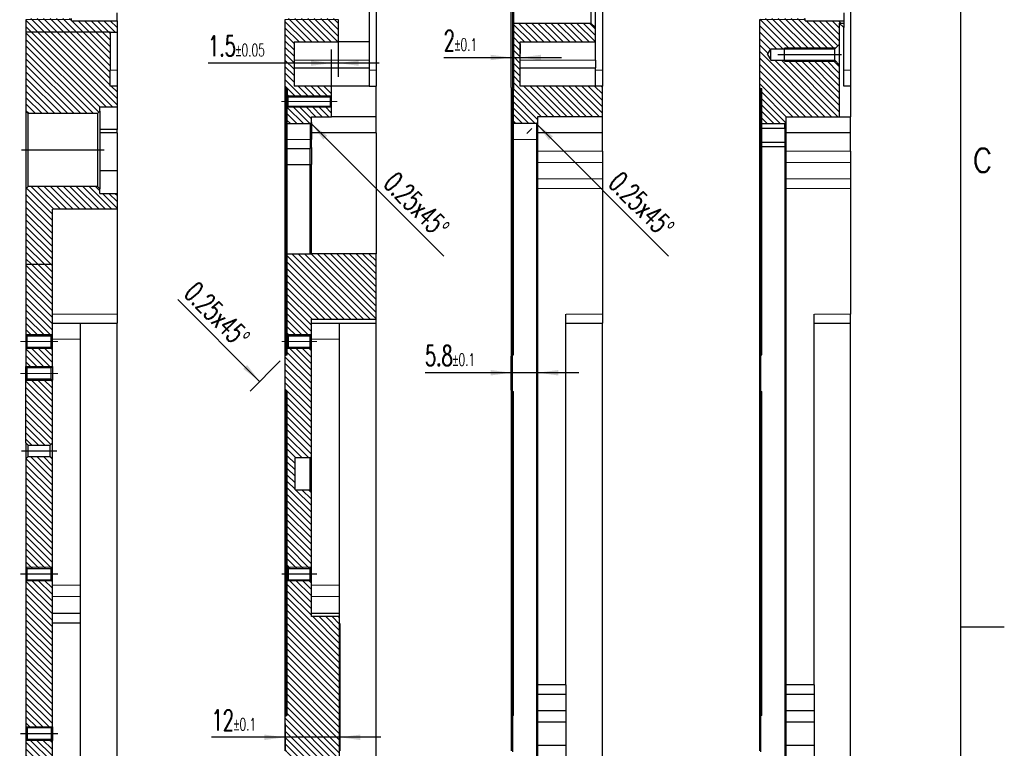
# Model space of a CAD drawing. Header units: millimetres. Extents: x 31 to 872, y 29 to 623.
# Tile 27 of 29: x 728 to 872, y 309 to 415. Entities that reach past the tile are written whole.
import ezdxf

# ---------------------------------------------------------------- set-up
doc = ezdxf.new("R2010")
doc.units = ezdxf.units.MM
doc.linetypes.add('DOT_CENTER', pattern=[14, 12, -1, 0, -1])
doc.layers.add('1', color=7, linetype='Continuous')
doc.styles.add('CONVERTER_11', font='txt.shx', dxfattribs={"width": 0.63})
doc.styles.add('CONVERTER_13', font='txt.shx', dxfattribs={"width": 0.9})
doc.dimstyles.new('ME10_DIM_32', dxfattribs={"dimtxt": 4.5, "dimasz": 4.5, "dimexe": 3, "dimexo": 1.5, "dimgap": 1.5, "dimtad": 1, "dimdsep": 46, "dimtxsty": 'CONVERTER_11', "dimsah": 1, "dimcen": 0.09, "dimclrd": 3, "dimclre": 3, "dimclrt": 3, "dimadec": 0, "dimazin": 0, "dimtol": 1, "dimtp": 0.05, "dimtm": 0.05, "dimtfac": 0.6, "dimtix": 1, "dimtmove": 0, "dimatfit": 3, "dimfxl": 1, "dimtolj": 1, "dimtzin": 0, "dimarcsym": 0})
doc.dimstyles.new('ME10_DIM_41', dxfattribs={"dimtxt": 4.5, "dimasz": 4.5, "dimexe": 3, "dimexo": 1.5, "dimgap": 1.5, "dimtad": 1, "dimdsep": 46, "dimtxsty": 'CONVERTER_11', "dimsah": 1, "dimcen": 0.09, "dimclrd": 3, "dimclre": 3, "dimclrt": 3, "dimadec": 0, "dimazin": 0, "dimtol": 1, "dimtp": 0.1, "dimtm": 0.1, "dimtfac": 0.6, "dimtdec": 1, "dimtix": 1, "dimtmove": 0, "dimatfit": 3, "dimfxl": 1, "dimtolj": 1, "dimtzin": 0, "dimarcsym": 0})
doc.dimstyles.new('ME10_DIM_43', dxfattribs={"dimtxt": 4.5, "dimasz": 4.5, "dimexe": 3, "dimexo": 1.5, "dimgap": 1.5, "dimtad": 1, "dimdsep": 46, "dimtxsty": 'CONVERTER_11', "dimsah": 1, "dimcen": 0.09, "dimclrd": 3, "dimclre": 3, "dimclrt": 3, "dimadec": 0, "dimazin": 0, "dimtol": 1, "dimtp": 0.1, "dimtm": 0.1, "dimtfac": 0.6, "dimtdec": 1, "dimtix": 1, "dimtmove": 0, "dimatfit": 3, "dimfxl": 1, "dimtolj": 1, "dimtzin": 0, "dimarcsym": 0})
doc.dimstyles.new('ME10_DIM_44', dxfattribs={"dimtxt": 4.5, "dimasz": 4.5, "dimexe": 3, "dimexo": 1.5, "dimgap": 1.5, "dimtad": 1, "dimdsep": 46, "dimtxsty": 'CONVERTER_11', "dimsah": 1, "dimcen": 0.09, "dimclrd": 3, "dimclre": 3, "dimclrt": 3, "dimadec": 0, "dimazin": 0, "dimtol": 1, "dimtp": 0.1, "dimtm": 0.1, "dimtfac": 0.6, "dimtdec": 1, "dimtix": 1, "dimtmove": 0, "dimatfit": 3, "dimfxl": 1, "dimtolj": 1, "dimtzin": 0, "dimarcsym": 0})
pattern_1 = [(-45, (0, 0), (0.7071068, 0.7071068), [])]
pattern_2 = [(-45, (0, 0), (0.7071068, 0.7071068), [])]

# ---------------------------------------------------------------- blocks, each defined once
blk = doc.blocks.new('E8027-24150__3', base_point=(1253.78, 207.65))
at = {"linetype": 'Continuous'}
h = blk.add_hatch(dxfattribs=at)
h.set_pattern_fill('_USER', color=3, angle=-45, pattern_type=0)
h.set_pattern_definition(pattern_1)
h.paths.add_polyline_path([(1270.4, 616.23), (1259.4, 616.23), (1256.4, 616.23), (1255.65, 614.98), (1256.4, 613.73), (1259.4, 613.73), (1270.4, 613.73), (1271.4, 612.73), (1271.4, 601.35), (1259.7, 601.35), (1259.7, 600.1), (1259.45, 599.85), (1254.4, 599.85), (1254.4, 607.55), (1254.15, 607.55), (1253.9, 607.8), (1253.9, 622.66), (1254.15, 622.91), (1263.9, 622.91), (1263.9, 622.41), (1272.4, 622.41), (1272.4, 621.91), (1271.4, 621.91), (1271.4, 617.23)])
at = {"color": 7, "linetype": 'Continuous'}
for p, q in [((1273.9, 700.71), (1273.9, 611.55)), ((1253.9, 622.66), (1253.9, 607.8)), ((1263.9, 622.41), (1263.9, 622.91)), ((1263.9, 622.41), (1272.4, 622.41)), ((1272.4, 624.16), (1272.4, 622.41)), ((1272.4, 622.41), (1272.4, 621.91)), ((1271.4, 621.91), (1272.4, 620.91)), ((1271.4, 621.91), (1271.4, 617.23)), ((1271.4, 621.91), (1272.4, 621.91)), ((1272.4, 621.91), (1272.4, 620.91)), ((1272.4, 611.55), (1272.4, 620.91)), ((1255.65, 614.98), (1256.4, 616.23)), ((1256.4, 613.73), (1256.4, 616.23)), ((1256.4, 616.23), (1259.4, 616.23)), ((1259.4, 613.73), (1259.4, 616.23)), ((1259.4, 616.23), (1270.4, 616.23)), ((1270.4, 616.23), (1271.4, 617.23)), ((1270.4, 613.73), (1270.4, 616.23)), ((1271.4, 617.23), (1271.4, 612.73)), ((1255.65, 614.98), (1256.4, 613.73)), ((1256.4, 613.73), (1259.4, 613.73)), ((1259.4, 613.73), (1270.4, 613.73)), ((1270.4, 613.73), (1271.4, 612.73)), ((1271.4, 612.73), (1271.4, 601.35)), ((1272.4, 608.05), (1272.4, 611.55)), ((1273.9, 611.55), (1273.9, 608.05)), ((1253.9, 607.8), (1253.9, 582.55)), ((1253.9, 607.8), (1254.15, 607.55)), ((1254.15, 607.55), (1254.4, 607.55)), ((1254.15, 582.55), (1254.15, 607.55)), ((1254.4, 599.85), (1254.4, 607.55)), ((1273.9, 608.05), (1272.4, 608.05)), ((1273.9, 608.05), (1273.9, 601.35)), ((1259.7, 601.35), (1259.7, 600.1)), ((1259.7, 601.35), (1271.4, 601.35)), ((1271.4, 601.35), (1273.9, 601.35)), ((1273.9, 597.85), (1273.9, 601.35)), ((1254.4, 599.85), (1259.45, 599.85)), ((1254.4, 598.82), (1254.4, 599.85)), ((1254.4, 595.73), (1254.4, 598.82)), ((1259.7, 600.1), (1259.45, 599.85)), ((1259.45, 598.82), (1259.45, 599.85)), ((1259.45, 598.82), (1259.45, 595.73)), ((1259.7, 600.1), (1259.7, 599)), ((1259.7, 599), (1259.7, 597.85)), ((1259.7, 597.85), (1259.7, 595.91)), ((1273.9, 593.8), (1273.9, 597.85)), ((1254.4, 594.85), (1254.4, 595.73)), ((1254.4, 594.85), (1259.45, 594.85)), ((1254.4, 549.1), (1254.4, 594.85)), ((1259.45, 595.73), (1259.45, 594.85)), ((1259.7, 595.1), (1259.45, 594.85)), ((1259.45, 594.85), (1259.45, 337.25)), ((1259.7, 595.91), (1259.7, 595.1)), ((1259.7, 595.1), (1259.7, 593.8)), ((1259.7, 593.8), (1259.7, 591.32)), ((1273.9, 593.8), (1273.9, 591.32)), ((1259.7, 591.32), (1259.7, 587.73)), ((1273.9, 591.32), (1273.9, 587.73)), ((1259.7, 587.73), (1259.7, 585.61)), ((1259.7, 585.61), (1259.7, 476.79)), ((1273.9, 587.73), (1273.9, 585.61)), ((1273.9, 585.61), (1273.9, 558.05)), ((1253.9, 582.55), (1253.9, 579.8)), ((1254.15, 579.55), (1254.15, 582.55)), ((1253.9, 579.8), (1253.9, 576.05)), ((1253.9, 579.8), (1254.15, 579.55)), ((1254.15, 576.05), (1254.15, 579.55)), ((1254.4, 579.55), (1254.15, 579.55)), ((1253.9, 576.05), (1253.9, 548.85)), ((1254.15, 576.05), (1254.15, 549.1)), ((1265.9, 556.05), (1265.9, 558.05)), ((1273.9, 556.05), (1273.9, 558.05)), ((1265.9, 476.79), (1265.9, 556.05)), ((1265.9, 556.05), (1273.9, 556.05)), ((1273.9, 376.05), (1273.9, 556.05)), ((1254.15, 549.1), (1253.9, 548.85)), ((1254.15, 549.1), (1254.4, 549.1)), ((1254.15, 549.1), (1254.15, 541.1)), ((1253.9, 548.85), (1253.9, 541.35)), ((1253.9, 541.35), (1254.15, 541.1)), ((1253.9, 541.35), (1253.9, 469.8)), ((1254.15, 541.1), (1254.4, 541.1)), ((1254.15, 541.1), (1254.15, 470.05)), ((1254.4, 470.05), (1254.4, 541.1)), ((1259.7, 476.79), (1259.7, 474.67)), ((1265.9, 476.79), (1265.9, 474.67)), ((1259.7, 474.67), (1259.7, 471.08)), ((1265.9, 474.67), (1265.9, 471.08)), ((1259.7, 471.08), (1259.7, 468.6)), ((1265.9, 471.08), (1265.9, 468.6)), ((1253.9, 469.8), (1254.15, 470.05)), ((1253.9, 469.8), (1253.9, 462.3)), ((1254.15, 470.05), (1254.15, 462.05)), ((1254.4, 470.05), (1254.15, 470.05)), ((1259.7, 468.6), (1259.7, 463.5)), ((1265.9, 468.6), (1265.9, 463.5)), ((1259.7, 463.5), (1259.7, 461.02)), ((1265.9, 463.5), (1265.9, 461.02))]:
    blk.add_line(p, q, dxfattribs=at)
at = {"color": 3, "linetype": 'Continuous', "const_width": 0.25}
for points in [[(1273.9, 611.55), (1272.4, 611.55)], [(1259.45, 598.82), (1254.4, 598.82)], [(1259.45, 598.82), (1259.7, 599)], [(1259.7, 597.85), (1273.9, 597.85)], [(1254.4, 595.73), (1259.45, 595.73)], [(1259.45, 595.73), (1259.7, 595.91)], [(1273.9, 593.8), (1259.7, 593.8)], [(1273.9, 591.32), (1259.7, 591.32)], [(1259.7, 587.73), (1273.9, 587.73)], [(1259.7, 585.61), (1273.9, 585.61)], [(1254.15, 582.55), (1253.9, 582.55)], [(1254.4, 582.55), (1254.15, 582.55)], [(1253.9, 576.05), (1254.15, 576.05)], [(1254.15, 576.05), (1254.4, 576.05)], [(1265.9, 558.05), (1273.9, 558.05)], [(1265.9, 476.79), (1259.7, 476.79)], [(1265.9, 474.67), (1259.7, 474.67)], [(1265.9, 471.08), (1259.7, 471.08)], [(1265.9, 468.6), (1259.7, 468.6)], [(1265.9, 463.5), (1259.7, 463.5)]]:
    blk.add_lwpolyline(points, dxfattribs=at)
at = {"layer": '1', "color": 7, "linetype": 'Continuous'}
for p, q in [((1259.4, 616.23), (1259.4, 616.48)), ((1259.4, 613.73), (1259.4, 613.48))]:
    blk.add_line(p, q, dxfattribs=at)
at = {"layer": '1', "color": 3, "linetype": 'Continuous', "const_width": 0.25}
for points in [[(1253.9, 622.66), (1263.9, 622.66)], [(1270.65, 616.48), (1259.4, 616.48)], [(1270.65, 613.48), (1259.4, 613.48)]]:
    blk.add_lwpolyline(points, dxfattribs=at)
at = {"layer": '1', "color": 1, "linetype": 'DOT_CENTER', "const_width": 0.25}
blk.add_lwpolyline([(1257.9, 614.98), (1271.9, 614.98)], dxfattribs=at)
blk = doc.blocks.new('F-F__4', base_point=(1259.9, 466.05))
blk.add_blockref('E8027-24150__3', (1253.775, 207.65))
blk = doc.blocks.new('E8027-24150__5', base_point=(1092.78, 207.65))
at = {"linetype": 'Continuous'}
h = blk.add_hatch(dxfattribs=at)
h.set_pattern_fill('_USER', color=3, angle=-45, pattern_type=0)
h.set_pattern_definition(pattern_1)
h.paths.add_polyline_path([(1111.4, 619.9), (1092.9, 619.9), (1092.9, 622.66), (1093.15, 622.91), (1102.9, 622.91), (1102.9, 622.41), (1112.9, 622.41), (1112.9, 619.9)])
h = blk.add_hatch(dxfattribs=at)
h.set_pattern_fill('_USER', color=3, angle=-45, pattern_type=0)
h.set_pattern_definition(pattern_1)
h.paths.add_polyline_path([(1109.1, 602.55), (1109.1, 603.55), (1112.9, 603.55), (1112.9, 608.05), (1111.4, 608.05), (1111.4, 611.55), (1111.4, 619.9), (1092.9, 619.9), (1092.9, 602.55), (1093.4, 602.05), (1108.6, 602.05)])
h = blk.add_hatch(dxfattribs=at)
h.set_pattern_fill('_USER', color=3, angle=-45, pattern_type=0)
h.set_pattern_definition(pattern_1)
h.paths.add_polyline_path([(1108.6, 586.05), (1093.4, 586.05), (1092.9, 585.55), (1092.9, 568.99), (1098.7, 568.99), (1098.7, 581.05), (1112.9, 581.05), (1112.9, 584.55), (1109.1, 584.55), (1109.1, 585.55)])
h = blk.add_hatch(dxfattribs=at)
h.set_pattern_fill('_USER', color=3, angle=-45, pattern_type=0)
h.set_pattern_definition(pattern_1)
h.paths.add_polyline_path([(1098.7, 558.05), (1098.7, 556.05), (1098.7, 553.55), (1098.45, 553.3), (1093.15, 553.3), (1092.9, 553.55), (1092.9, 568.99), (1098.7, 568.99)])
h = blk.add_hatch(dxfattribs=at)
h.set_pattern_fill('_USER', color=3, angle=-45, pattern_type=0)
h.set_pattern_definition(pattern_1)
h.paths.add_polyline_path([(1092.9, 550.55), (1092.9, 546.55), (1093.15, 546.3), (1098.45, 546.3), (1098.7, 546.55), (1098.7, 550.55), (1098.45, 550.8), (1093.15, 550.8)])
h = blk.add_hatch(dxfattribs=at)
h.set_pattern_fill('_USER', color=3, angle=-45, pattern_type=0)
h.set_pattern_definition(pattern_1)
h.paths.add_polyline_path([(1092.9, 529.8), (1093.4, 529.3), (1098.2, 529.3), (1098.7, 529.8), (1098.7, 543.55), (1098.45, 543.8), (1093.15, 543.8), (1092.9, 543.55)])
h = blk.add_hatch(dxfattribs=at)
h.set_pattern_fill('_USER', color=3, angle=-45, pattern_type=0)
h.set_pattern_definition(pattern_1)
h.paths.add_polyline_path([(1098.2, 526.8), (1093.4, 526.8), (1092.9, 526.3), (1092.9, 502.55), (1093.15, 502.3), (1098.45, 502.3), (1098.7, 502.55), (1098.7, 526.3)])
h = blk.add_hatch(dxfattribs=at)
h.set_pattern_fill('_USER', color=3, angle=-45, pattern_type=0)
h.set_pattern_definition(pattern_1)
h.paths.add_polyline_path([(1093.15, 467.3), (1098.45, 467.3), (1098.7, 467.55), (1098.7, 490.31), (1098.7, 492.43), (1098.7, 496.12), (1098.7, 498.6), (1098.7, 499.55), (1098.45, 499.8), (1093.15, 499.8), (1092.9, 499.55), (1092.9, 467.55)])
h = blk.add_hatch(dxfattribs=at)
h.set_pattern_fill('_USER', color=3, angle=-45, pattern_type=0)
h.set_pattern_definition(pattern_1)
h.paths.add_polyline_path([(1092.9, 464.55), (1092.9, 432.55), (1093.15, 432.3), (1098.45, 432.3), (1098.7, 432.55), (1098.7, 433.5), (1098.7, 435.98), (1098.7, 439.67), (1098.7, 441.79), (1098.7, 464.55), (1098.45, 464.8), (1093.15, 464.8)])
at = {"color": 7, "linetype": 'Continuous'}
for p, q in [((1092.9, 622.66), (1092.9, 619.9)), ((1102.9, 622.41), (1102.9, 622.91)), ((1102.9, 622.41), (1112.9, 622.41)), ((1112.9, 622.41), (1112.9, 624.16)), ((1112.9, 622.41), (1112.9, 619.9)), ((1111.4, 619.9), (1092.9, 619.9)), ((1092.9, 619.9), (1092.9, 602.55)), ((1111.4, 619.9), (1111.4, 611.55)), ((1111.4, 619.9), (1112.9, 619.9)), ((1112.9, 619.9), (1112.9, 611.55)), ((1111.4, 608.05), (1111.4, 611.55)), ((1112.9, 611.55), (1112.9, 608.05)), ((1112.9, 608.05), (1111.4, 608.05)), ((1112.9, 608.05), (1112.9, 603.55)), ((1109.1, 602.55), (1109.1, 603.55)), ((1109.1, 603.55), (1112.9, 603.55)), ((1112.9, 603.55), (1112.9, 598.55)), ((1093.4, 602.05), (1092.9, 602.55)), ((1092.9, 602.55), (1092.9, 594.05)), ((1108.6, 602.05), (1093.4, 602.05)), ((1093.4, 594.05), (1093.4, 602.05)), ((1108.6, 602.05), (1109.1, 602.55)), ((1108.6, 602.05), (1108.6, 594.05)), ((1109.1, 602.55), (1109.1, 598.55)), ((1109.1, 598.55), (1109.1, 597.85)), ((1112.9, 598.55), (1109.1, 598.55)), ((1109.1, 597.85), (1109.1, 594.05)), ((1112.9, 597.85), (1112.9, 598.55)), ((1112.9, 597.85), (1112.9, 589.55)), ((1092.9, 594.05), (1092.9, 585.55)), ((1093.4, 586.05), (1093.4, 594.05)), ((1108.6, 594.05), (1108.6, 586.05)), ((1109.1, 594.05), (1109.1, 589.55)), ((1109.1, 589.55), (1109.1, 585.55)), ((1109.1, 589.55), (1112.9, 589.55)), ((1112.9, 589.55), (1112.9, 584.55)), ((1093.4, 586.05), (1092.9, 585.55)), ((1108.6, 586.05), (1093.4, 586.05)), ((1108.6, 586.05), (1109.1, 585.55)), ((1092.9, 585.55), (1092.9, 568.99)), ((1109.1, 584.55), (1109.1, 585.55)), ((1109.1, 584.55), (1112.9, 584.55)), ((1112.9, 584.55), (1112.9, 581.05)), ((1112.9, 581.05), (1098.7, 581.05)), ((1098.7, 568.99), (1098.7, 581.05)), ((1112.9, 581.05), (1112.9, 558.05)), ((1092.9, 568.99), (1092.9, 553.55)), ((1092.9, 568.99), (1098.7, 568.99)), ((1098.7, 558.05), (1098.7, 568.99)), ((1098.7, 556.05), (1098.7, 558.05)), ((1112.9, 558.05), (1112.9, 556.05)), ((1098.7, 556.05), (1104.9, 556.05)), ((1098.7, 553.55), (1098.7, 556.05)), ((1104.9, 556.05), (1112.9, 556.05)), ((1104.9, 552.55), (1104.9, 556.05)), ((1112.9, 376.05), (1112.9, 556.05)), ((1093.15, 553.3), (1092.9, 553.55)), ((1092.9, 553.55), (1092.9, 552.05)), ((1093.15, 552.05), (1093.15, 553.3)), ((1093.15, 553.3), (1098.45, 553.3)), ((1098.45, 553.3), (1098.7, 553.55)), ((1098.45, 552.05), (1098.45, 553.3)), ((1098.7, 552.55), (1098.7, 553.55)), ((1092.9, 552.05), (1092.9, 550.55)), ((1093.15, 550.8), (1093.15, 552.05)), ((1098.45, 550.8), (1098.45, 552.05)), ((1098.7, 552.05), (1098.7, 552.55)), ((1098.7, 550.55), (1098.7, 552.05)), ((1104.9, 498.6), (1104.9, 552.55)), ((1093.15, 550.8), (1092.9, 550.55)), ((1092.9, 550.55), (1092.9, 546.55)), ((1093.15, 550.8), (1098.45, 550.8)), ((1098.45, 550.8), (1098.7, 550.55)), ((1098.7, 546.55), (1098.7, 550.55)), ((1093.15, 546.3), (1092.9, 546.55)), ((1092.9, 543.55), (1092.9, 546.55)), ((1093.15, 543.8), (1093.15, 546.3)), ((1098.45, 546.3), (1093.15, 546.3)), ((1098.45, 546.3), (1098.7, 546.55)), ((1098.45, 543.8), (1098.45, 546.3)), ((1098.7, 546.55), (1098.7, 543.55)), ((1093.15, 543.8), (1092.9, 543.55)), ((1092.9, 529.8), (1092.9, 543.55)), ((1098.45, 543.8), (1093.15, 543.8)), ((1098.45, 543.8), (1098.7, 543.55)), ((1098.7, 529.8), (1098.7, 543.55)), ((1093.4, 529.3), (1092.9, 529.8)), ((1092.9, 529.8), (1092.9, 528.05)), ((1098.2, 529.3), (1098.7, 529.8)), ((1098.7, 528.05), (1098.7, 529.8)), ((1092.9, 528.05), (1092.9, 526.3)), ((1093.4, 529.3), (1098.2, 529.3)), ((1093.4, 528.05), (1093.4, 529.3)), ((1093.4, 526.8), (1093.4, 528.05)), ((1098.2, 528.05), (1098.2, 529.3)), ((1098.2, 526.8), (1098.2, 528.05)), ((1098.7, 526.3), (1098.7, 528.05)), ((1093.4, 526.8), (1092.9, 526.3)), ((1092.9, 526.3), (1092.9, 502.55)), ((1093.4, 526.8), (1098.2, 526.8)), ((1098.2, 526.8), (1098.7, 526.3)), ((1098.7, 502.55), (1098.7, 526.3)), ((1093.15, 502.3), (1092.9, 502.55)), ((1092.9, 502.55), (1092.9, 501.05)), ((1093.15, 501.05), (1093.15, 502.3)), ((1093.15, 502.3), (1098.45, 502.3)), ((1098.45, 502.3), (1098.7, 502.55)), ((1098.45, 501.05), (1098.45, 502.3)), ((1098.7, 501.05), (1098.7, 502.55)), ((1092.9, 501.05), (1092.9, 499.55)), ((1093.15, 499.8), (1092.9, 499.55)), ((1092.9, 499.55), (1092.9, 467.55)), ((1093.15, 499.8), (1093.15, 501.05)), ((1093.15, 499.8), (1098.45, 499.8)), ((1098.45, 499.8), (1098.45, 501.05)), ((1098.45, 499.8), (1098.7, 499.55)), ((1098.7, 499.55), (1098.7, 501.05)), ((1098.7, 498.6), (1098.7, 499.55)), ((1098.7, 496.12), (1098.7, 498.6)), ((1104.9, 496.12), (1104.9, 498.6)), ((1098.7, 492.43), (1098.7, 496.12)), ((1104.9, 492.43), (1104.9, 496.12)), ((1098.7, 490.31), (1098.7, 492.43)), ((1104.9, 490.31), (1104.9, 492.43)), ((1098.7, 467.55), (1098.7, 490.31)), ((1104.9, 441.79), (1104.9, 490.31)), ((1093.15, 467.3), (1092.9, 467.55)), ((1092.9, 467.55), (1092.9, 464.55)), ((1093.15, 467.3), (1093.15, 464.8)), ((1098.45, 467.3), (1093.15, 467.3)), ((1098.45, 467.3), (1098.7, 467.55)), ((1098.45, 467.3), (1098.45, 464.8)), ((1098.7, 467.55), (1098.7, 464.55)), ((1093.15, 464.8), (1092.9, 464.55)), ((1098.45, 464.8), (1093.15, 464.8)), ((1098.45, 464.8), (1098.7, 464.55)), ((1092.9, 464.55), (1092.9, 432.55)), ((1098.7, 441.79), (1098.7, 464.55))]:
    blk.add_line(p, q, dxfattribs=at)
at = {"color": 3, "linetype": 'Continuous', "const_width": 0.25}
for points in [[(1112.9, 611.55), (1111.4, 611.55)], [(1109.1, 597.85), (1112.9, 597.85)], [(1098.7, 558.05), (1112.9, 558.05)], [(1098.7, 552.55), (1104.9, 552.55)], [(1104.9, 498.6), (1098.7, 498.6)], [(1104.9, 496.12), (1098.7, 496.12)], [(1104.9, 492.43), (1098.7, 492.43)], [(1104.9, 490.31), (1098.7, 490.31)]]:
    blk.add_lwpolyline(points, dxfattribs=at)
at = {"layer": '1', "color": 3, "linetype": 'Continuous', "const_width": 0.25}
for points in [[(1102.9, 622.66), (1092.9, 622.66)], [(1098.7, 553.55), (1092.9, 553.55)], [(1098.7, 550.55), (1092.9, 550.55)], [(1092.9, 546.55), (1098.7, 546.55)], [(1092.9, 543.55), (1098.7, 543.55)], [(1098.7, 502.55), (1092.9, 502.55)], [(1098.7, 499.55), (1092.9, 499.55)], [(1092.9, 467.55), (1098.7, 467.55)], [(1092.9, 464.55), (1098.7, 464.55)]]:
    blk.add_lwpolyline(points, dxfattribs=at)
at = {"layer": '1', "color": 1, "linetype": 'DOT_CENTER', "const_width": 0.25}
for points in [[(1110.1, 594.05), (1091.9, 594.05)], [(1091.65, 552.05), (1099.95, 552.05)], [(1099.95, 545.05), (1091.65, 545.05)], [(1091.9, 528.05), (1099.7, 528.05)], [(1091.65, 501.05), (1099.95, 501.05)], [(1099.95, 466.05), (1091.65, 466.05)]]:
    blk.add_lwpolyline(points, dxfattribs=at)
blk = doc.blocks.new('A_-A__6', base_point=(1098.9, 466.05))
blk.add_blockref('E8027-24150__5', (1092.775, 207.65))
blk = doc.blocks.new('E8027-24150__7', base_point=(1149.63, 207.65))
at = {"linetype": 'Continuous'}
h = blk.add_hatch(dxfattribs=at)
h.set_pattern_fill('_USER', color=3, angle=-45, pattern_type=0)
h.set_pattern_definition(pattern_2)
h.paths.add_polyline_path([(1161.45, 622.66), (1161.45, 617.75), (1151.75, 617.75), (1151.75, 613.75), (1151.75, 612.05), (1151.75, 608.05), (1159.95, 608.05), (1159.95, 605.95), (1159.75, 605.75), (1150.45, 605.75), (1150.25, 605.95), (1150.25, 607.55), (1150, 607.55), (1149.75, 607.8), (1149.75, 622.66), (1150, 622.91), (1161.2, 622.91)])
h = blk.add_hatch(dxfattribs=at)
h.set_pattern_fill('_USER', color=3, angle=-45, pattern_type=0)
h.set_pattern_definition(pattern_2)
h.paths.add_polyline_path([(1155.55, 600.1), (1155.55, 601.35), (1159.95, 601.35), (1159.95, 603.45), (1159.75, 603.65), (1150.45, 603.65), (1150.25, 603.45), (1150.25, 599.85), (1155.3, 599.85)])
h = blk.add_hatch(dxfattribs=at)
h.set_pattern_fill('_USER', color=3, angle=-45, pattern_type=0)
h.set_pattern_definition(pattern_2)
h.paths.add_polyline_path([(1155.55, 553.55), (1155.55, 556.05), (1155.55, 556.92), (1169.75, 556.92), (1169.75, 571.3), (1155.55, 571.3), (1155.3, 571.3), (1150.25, 571.3), (1150.25, 553.55), (1150.5, 553.3), (1155.3, 553.3)])
h = blk.add_hatch(dxfattribs=at)
h.set_pattern_fill('_USER', color=3, angle=-45, pattern_type=0)
h.set_pattern_definition(pattern_2)
h.paths.add_polyline_path([(1155.55, 526.8), (1155.3, 526.55), (1151.95, 526.55), (1151.95, 519.55), (1155.3, 519.55), (1155.55, 519.3), (1155.55, 502.55), (1155.3, 502.3), (1150.5, 502.3), (1150.25, 502.55), (1150.25, 541.1), (1150, 541.1), (1149.75, 541.35), (1149.75, 548.85), (1150, 549.1), (1150.25, 549.1), (1150.25, 550.55), (1150.5, 550.8), (1155.3, 550.8), (1155.55, 550.55)])
h = blk.add_hatch(dxfattribs=at)
h.set_pattern_fill('_USER', color=3, angle=-45, pattern_type=0)
h.set_pattern_definition(pattern_2)
h.paths.add_polyline_path([(1155.55, 496.12), (1155.55, 498.6), (1155.55, 499.55), (1155.3, 499.8), (1150.5, 499.8), (1150.25, 499.55), (1150.25, 470.05), (1150, 470.05), (1149.75, 469.8), (1149.75, 462.3), (1150, 462.05), (1150.25, 462.05), (1150.25, 432.55), (1150.5, 432.3), (1155.3, 432.3), (1155.55, 432.55), (1155.55, 433.5), (1155.55, 435.98), (1155.55, 439.67), (1155.55, 440.39), (1161.75, 440.39), (1161.75, 491.71), (1155.55, 491.71), (1155.55, 492.43)])
at = {"color": 7, "linetype": 'Continuous'}
for p, q in [((1169.75, 700.71), (1169.75, 611.55)), ((1168.25, 624.92), (1168.25, 617.75)), ((1149.75, 622.66), (1149.75, 607.8)), ((1161.45, 622.66), (1161.45, 617.75)), ((1151.75, 617.75), (1161.45, 617.75)), ((1151.75, 617.75), (1151.75, 613.75)), ((1168.25, 617.75), (1161.45, 617.75)), ((1168.25, 617.75), (1168.25, 613.75)), ((1151.75, 613.75), (1151.75, 612.05)), ((1168.25, 613.75), (1168.25, 612.05)), ((1151.75, 612.05), (1151.75, 608.05)), ((1168.25, 612.05), (1168.25, 611.55)), ((1168.25, 611.55), (1168.25, 608.05)), ((1169.75, 611.55), (1169.75, 608.05)), ((1150, 607.55), (1149.75, 607.8)), ((1149.75, 607.8), (1149.75, 582.55)), ((1150, 582.55), (1150, 607.55)), ((1150.25, 607.55), (1150, 607.55)), ((1150.25, 607.55), (1150.25, 605.95)), ((1159.95, 608.05), (1151.75, 608.05)), ((1159.95, 605.95), (1159.95, 608.05)), ((1168.25, 608.05), (1159.95, 608.05)), ((1168.25, 608.05), (1169.75, 608.05)), ((1169.75, 601.35), (1169.75, 608.05)), ((1150.45, 605.75), (1150.25, 605.95)), ((1150.25, 604.7), (1150.25, 605.95)), ((1150.45, 605.75), (1159.75, 605.75)), ((1150.45, 604.7), (1150.45, 605.75)), ((1159.75, 605.75), (1159.95, 605.95)), ((1159.75, 604.7), (1159.75, 605.75)), ((1159.95, 604.7), (1159.95, 605.95)), ((1150.25, 603.45), (1150.25, 604.7)), ((1150.45, 603.65), (1150.25, 603.45)), ((1150.25, 599.85), (1150.25, 603.45)), ((1150.45, 603.65), (1150.45, 604.7)), ((1150.45, 603.65), (1159.75, 603.65)), ((1159.75, 603.65), (1159.75, 604.7)), ((1159.75, 603.65), (1159.95, 603.45)), ((1159.95, 603.45), (1159.95, 604.7)), ((1159.95, 601.35), (1159.95, 603.45)), ((1155.55, 600.1), (1155.55, 601.35)), ((1155.55, 601.35), (1159.95, 601.35)), ((1169.75, 601.35), (1159.95, 601.35)), ((1169.75, 597.85), (1169.75, 601.35)), ((1150.25, 599.85), (1155.3, 599.85)), ((1150.25, 596.35), (1150.25, 599.85)), ((1155.3, 599.85), (1155.55, 600.1)), ((1155.3, 599.85), (1155.3, 596.35)), ((1155.55, 600.1), (1155.55, 597.85)), ((1155.55, 597.85), (1155.55, 596.35)), ((1169.75, 597.85), (1169.75, 571.3)), ((1150.25, 594.35), (1150.25, 596.35)), ((1150.25, 594.35), (1155.3, 594.35)), ((1150.25, 590.85), (1150.25, 594.35)), ((1155.3, 596.35), (1155.3, 594.35)), ((1155.55, 594.6), (1155.3, 594.35)), ((1155.3, 590.85), (1155.3, 594.35)), ((1155.55, 594.6), (1155.55, 596.35)), ((1155.55, 594.6), (1155.55, 590.85)), ((1150.25, 571.3), (1150.25, 590.85)), ((1155.3, 571.3), (1155.3, 590.85)), ((1155.55, 571.3), (1155.55, 590.85)), ((1149.75, 582.55), (1149.75, 579.8)), ((1150, 579.55), (1150, 582.55)), ((1149.75, 579.8), (1149.75, 576.05)), ((1149.75, 579.8), (1150, 579.55)), ((1150, 576.05), (1150, 579.55)), ((1150.25, 579.55), (1150, 579.55)), ((1149.75, 576.05), (1149.75, 548.85)), ((1150, 576.05), (1150, 549.1)), ((1150.25, 553.55), (1150.25, 571.3)), ((1150.25, 571.3), (1155.3, 571.3)), ((1155.3, 571.3), (1155.55, 571.3)), ((1169.75, 571.3), (1155.55, 571.3)), ((1169.75, 556.92), (1169.75, 571.3)), ((1155.55, 556.05), (1155.55, 556.92)), ((1155.55, 556.92), (1169.75, 556.92)), ((1155.55, 553.55), (1155.55, 556.05)), ((1155.55, 556.05), (1161.75, 556.05)), ((1161.75, 552.55), (1161.75, 556.05)), ((1161.75, 556.05), (1169.75, 556.05)), ((1169.75, 556.05), (1169.75, 556.92)), ((1169.75, 376.05), (1169.75, 556.05)), ((1150.5, 553.3), (1150.25, 553.55)), ((1150.25, 552.05), (1150.25, 553.55)), ((1150.5, 552.05), (1150.5, 553.3)), ((1150.5, 553.3), (1155.3, 553.3)), ((1155.3, 553.3), (1155.55, 553.55)), ((1155.3, 552.05), (1155.3, 553.3)), ((1155.55, 552.55), (1155.55, 553.55)), ((1150.25, 550.55), (1150.25, 552.05)), ((1150.5, 550.8), (1150.5, 552.05)), ((1155.3, 550.8), (1155.3, 552.05)), ((1155.55, 552.05), (1155.55, 552.55)), ((1155.55, 550.55), (1155.55, 552.05)), ((1161.75, 498.6), (1161.75, 552.55)), ((1150, 549.1), (1149.75, 548.85)), ((1150, 549.1), (1150.25, 549.1)), ((1150.5, 550.8), (1150.25, 550.55)), ((1150.25, 549.1), (1150.25, 550.55)), ((1150.5, 550.8), (1155.3, 550.8)), ((1155.3, 550.8), (1155.55, 550.55)), ((1155.55, 526.8), (1155.55, 550.55)), ((1149.75, 548.85), (1149.75, 541.35)), ((1149.75, 541.35), (1150, 541.1)), ((1149.75, 541.35), (1149.75, 469.8)), ((1150, 541.1), (1150, 470.05)), ((1150, 541.1), (1150.25, 541.1)), ((1150.25, 502.55), (1150.25, 541.1)), ((1151.95, 519.55), (1151.95, 526.55)), ((1155.3, 526.55), (1151.95, 526.55)), ((1155.55, 526.8), (1155.3, 526.55)), ((1155.3, 519.55), (1155.3, 526.55)), ((1155.55, 519.3), (1155.55, 526.8)), ((1151.95, 519.55), (1155.3, 519.55)), ((1155.3, 519.55), (1155.55, 519.3)), ((1155.55, 502.55), (1155.55, 519.3)), ((1150.25, 501.05), (1150.25, 502.55)), ((1150.5, 502.3), (1150.25, 502.55)), ((1150.5, 501.05), (1150.5, 502.3)), ((1150.5, 502.3), (1155.3, 502.3)), ((1155.3, 502.3), (1155.55, 502.55)), ((1155.3, 501.05), (1155.3, 502.3)), ((1155.55, 501.05), (1155.55, 502.55)), ((1150.25, 499.55), (1150.25, 501.05)), ((1150.5, 499.8), (1150.25, 499.55)), ((1150.25, 470.05), (1150.25, 499.55)), ((1150.5, 499.8), (1150.5, 501.05)), ((1150.5, 499.8), (1155.3, 499.8)), ((1155.3, 499.8), (1155.3, 501.05)), ((1155.3, 499.8), (1155.55, 499.55)), ((1155.55, 499.55), (1155.55, 501.05)), ((1155.55, 498.6), (1155.55, 499.55)), ((1155.55, 496.12), (1155.55, 498.6)), ((1161.75, 496.12), (1161.75, 498.6)), ((1155.55, 492.43), (1155.55, 496.12)), ((1161.75, 492.43), (1161.75, 496.12)), ((1155.55, 491.71), (1155.55, 492.43)), ((1161.75, 491.71), (1155.55, 491.71)), ((1161.75, 491.71), (1161.75, 492.43)), ((1161.75, 440.39), (1161.75, 491.71)), ((1149.75, 469.8), (1150, 470.05)), ((1149.75, 469.8), (1149.75, 462.3)), ((1150.25, 470.05), (1150, 470.05))]:
    blk.add_line(p, q, dxfattribs=at)
at = {"color": 3, "linetype": 'Continuous', "const_width": 0.25}
for points in [[(1151.75, 613.75), (1168.25, 613.75)], [(1151.75, 612.05), (1168.25, 612.05)], [(1169.75, 611.55), (1168.25, 611.55)], [(1155.3, 596.35), (1150.25, 596.35)], [(1155.55, 596.35), (1155.3, 596.35)], [(1155.55, 597.85), (1169.75, 597.85)], [(1150.25, 590.85), (1155.3, 590.85)], [(1155.55, 590.85), (1155.3, 590.85)], [(1150, 582.55), (1149.75, 582.55)], [(1150.25, 582.55), (1150, 582.55)], [(1149.75, 576.05), (1150, 576.05)], [(1150, 576.05), (1150.25, 576.05)], [(1155.55, 552.55), (1161.75, 552.55)], [(1161.75, 498.6), (1155.55, 498.6)], [(1161.75, 496.12), (1155.55, 496.12)], [(1161.75, 492.43), (1155.55, 492.43)]]:
    blk.add_lwpolyline(points, dxfattribs=at)
at = {"layer": '1', "color": 3, "linetype": 'Continuous', "const_width": 0.25}
for points in [[(1161.45, 622.66), (1149.75, 622.66)], [(1159.95, 605.95), (1150.25, 605.95)], [(1159.95, 603.45), (1150.25, 603.45)], [(1155.55, 553.55), (1150.25, 553.55)], [(1155.55, 550.55), (1150.25, 550.55)], [(1155.55, 502.55), (1150.25, 502.55)], [(1155.55, 499.55), (1150.25, 499.55)]]:
    blk.add_lwpolyline(points, dxfattribs=at)
at = {"layer": '1', "color": 1, "linetype": 'DOT_CENTER', "const_width": 0.25}
for points in [[(1148.95, 604.7), (1161.25, 604.7)], [(1149, 552.05), (1156.8, 552.05)], [(1149, 501.05), (1156.8, 501.05)]]:
    blk.add_lwpolyline(points, dxfattribs=at)
blk = doc.blocks.new('*D72')
at = {"layer": '1', "color": 3, "linetype": 'Continuous'}
for p, q in [((1161.45, 621.16), (1161.45, 610.11)), ((1159.95, 604.95), (1159.95, 616.11)), ((1159.95, 613.11), (1132.87, 613.11)), ((1161.45, 613.11), (1159.95, 613.11)), ((1170.45, 613.11), (1161.45, 613.11))]:
    blk.add_line(p, q, dxfattribs=at)
at = {"layer": '1', "color": 3}
for points in [[(1155.45, 612.52), (1155.45, 613.7), (1159.95, 613.11)], [(1165.95, 613.7), (1165.95, 612.52), (1161.45, 613.11)]]:
    blk.add_solid(points, dxfattribs=at)
at = {"layer": '1', "color": 3, "insert": (1132.87, 614.61), "char_height": 4.5, "attachment_point": 7, "rotation": 0.0001, "line_spacing_factor": 0.60024, "style": 'CONVERTER_11'}
blk.add_mtext('\\C3;1.5\\C3;\\H2.7;{\\Fgdt;`}0.05', dxfattribs=at)
blk = doc.blocks.new('*D81')
at = {"layer": '1', "color": 3, "linetype": 'Continuous'}
for p, q in [((1161.75, 490.21), (1161.75, 462.25)), ((1149.75, 468.3), (1149.75, 462.25)), ((1149.75, 465.25), (1133.65, 465.25)), ((1161.75, 465.25), (1149.75, 465.25)), ((1170.75, 465.25), (1161.75, 465.25))]:
    blk.add_line(p, q, dxfattribs=at)
at = {"layer": '1', "color": 3}
for points in [[(1145.25, 464.65), (1145.25, 465.84), (1149.75, 465.25)], [(1166.25, 465.84), (1166.25, 464.65), (1161.75, 465.25)]]:
    blk.add_solid(points, dxfattribs=at)
at = {"layer": '1', "color": 3, "insert": (1133.65, 466.75), "char_height": 4.5, "attachment_point": 7, "rotation": 0.0001, "line_spacing_factor": 0.60024, "style": 'CONVERTER_11'}
blk.add_mtext('\\C3;12\\C3;\\H2.7;{\\Fgdt;`}0.1', dxfattribs=at)
blk = doc.blocks.new('*D83')
at = {"layer": '1', "color": 3, "linetype": 'Continuous'}
blk.add_line((1155.4, 599.95), (1184.59, 570.76), dxfattribs=at)
at = {"layer": '1', "color": 3}
blk.add_solid([(1159, 597.19), (1158.16, 596.35), (1155.4, 599.95)], dxfattribs=at)
at = {"layer": '1', "color": 3, "insert": (1171.08, 586.39), "char_height": 4.5, "attachment_point": 7, "rotation": 315, "line_spacing_factor": 0.60024, "style": 'CONVERTER_11'}
blk.add_mtext('\\C3;0.25\\C3;x45{\\Fgdt;~}', dxfattribs=at)
blk = doc.blocks.new('*D84')
at = {"layer": '1', "color": 3, "linetype": 'Continuous'}
for p, q in [((1144.19, 543.3), (1126.25, 561.24)), ((1148.69, 547.79), (1142.07, 541.18))]:
    blk.add_line(p, q, dxfattribs=at)
at = {"layer": '1', "color": 3}
blk.add_solid([(1140.59, 546.06), (1141.43, 546.9), (1144.19, 543.3)], dxfattribs=at)
at = {"layer": '1', "color": 3, "insert": (1127.31, 562.3), "char_height": 4.5, "attachment_point": 7, "rotation": 315, "line_spacing_factor": 0.60024, "style": 'CONVERTER_11'}
blk.add_mtext('\\C3;0.25\\C3;x45{\\Fgdt;~}', dxfattribs=at)
blk = doc.blocks.new('E8027-24150__9', base_point=(1199.28, 207.65))
at = {"linetype": 'Continuous'}
h = blk.add_hatch(dxfattribs=at)
h.set_pattern_fill('_USER', color=3, angle=-45, pattern_type=0)
h.set_pattern_definition(pattern_1)
h.paths.add_polyline_path([(1216.9, 621.91), (1199.9, 621.91), (1199.9, 607.55), (1199.9, 599.85), (1204.95, 599.85), (1205.2, 600.1), (1205.2, 601.35), (1219.4, 601.35), (1219.4, 608.05), (1217.9, 608.05), (1201.4, 608.05), (1201.4, 612.05), (1201.4, 613.75), (1201.4, 617.75), (1217.9, 617.75), (1217.9, 620.91)])
at = {"color": 7, "linetype": 'Continuous'}
for p, q in [((1219.4, 700.71), (1219.4, 611.55)), ((1199.4, 607.8), (1199.4, 699.89)), ((1199.65, 699.89), (1199.65, 607.55)), ((1199.9, 625.91), (1199.9, 621.91)), ((1216.9, 625.91), (1216.9, 621.91)), ((1217.9, 620.91), (1217.9, 625.91)), ((1199.9, 621.91), (1199.9, 607.55)), ((1199.9, 621.91), (1216.9, 621.91)), ((1216.9, 621.91), (1217.9, 620.91)), ((1217.9, 617.75), (1217.9, 620.91)), ((1201.4, 613.75), (1201.4, 617.75)), ((1201.4, 617.75), (1217.9, 617.75)), ((1217.9, 613.75), (1217.9, 617.75)), ((1201.4, 612.05), (1201.4, 613.75)), ((1217.9, 613.75), (1217.9, 612.05)), ((1201.4, 608.05), (1201.4, 612.05)), ((1217.9, 611.55), (1217.9, 612.05)), ((1217.9, 608.05), (1217.9, 611.55)), ((1219.4, 611.55), (1219.4, 608.05)), ((1199.4, 607.8), (1199.65, 607.55)), ((1199.4, 607.8), (1199.4, 582.55)), ((1199.65, 607.55), (1199.9, 607.55)), ((1199.65, 582.55), (1199.65, 607.55)), ((1199.9, 599.85), (1199.9, 607.55)), ((1217.9, 608.05), (1201.4, 608.05)), ((1219.4, 608.05), (1217.9, 608.05)), ((1219.4, 601.35), (1219.4, 608.05)), ((1205.2, 601.35), (1205.2, 600.1)), ((1219.4, 601.35), (1205.2, 601.35)), ((1219.4, 597.85), (1219.4, 601.35)), ((1204.95, 599.85), (1199.9, 599.85)), ((1199.9, 596.35), (1199.9, 599.85)), ((1204.95, 599.85), (1205.2, 600.1)), ((1204.95, 599.85), (1204.95, 596.35)), ((1205.2, 600.1), (1205.2, 597.85)), ((1205.2, 597.85), (1205.2, 596.35)), ((1219.4, 593.8), (1219.4, 597.85)), ((1199.9, 549.1), (1199.9, 596.35)), ((1204.95, 596.35), (1204.95, 335.75)), ((1205.2, 596.35), (1205.2, 593.8)), ((1205.2, 593.8), (1205.2, 591.32)), ((1219.4, 593.8), (1219.4, 591.32)), ((1205.2, 591.32), (1205.2, 587.73)), ((1219.4, 591.32), (1219.4, 587.73)), ((1205.2, 587.73), (1205.2, 585.61)), ((1205.2, 585.61), (1205.2, 476.79)), ((1219.4, 587.73), (1219.4, 585.61)), ((1219.4, 585.61), (1219.4, 558.05)), ((1199.4, 582.55), (1199.4, 579.8)), ((1199.65, 579.55), (1199.65, 582.55)), ((1199.4, 579.8), (1199.65, 579.55)), ((1199.4, 579.8), (1199.4, 576.05)), ((1199.65, 576.05), (1199.65, 579.55)), ((1199.9, 579.55), (1199.65, 579.55)), ((1199.4, 576.05), (1199.4, 548.85)), ((1199.65, 576.05), (1199.65, 549.1)), ((1211.4, 556.05), (1211.4, 558.05)), ((1219.4, 558.05), (1219.4, 556.05)), ((1211.4, 476.79), (1211.4, 556.05)), ((1211.4, 556.05), (1219.4, 556.05)), ((1219.4, 376.05), (1219.4, 556.05)), ((1199.65, 549.1), (1199.4, 548.85)), ((1199.65, 549.1), (1199.9, 549.1)), ((1199.65, 541.1), (1199.65, 549.1)), ((1199.4, 541.35), (1199.4, 548.85)), ((1199.4, 541.35), (1199.65, 541.1)), ((1199.4, 541.35), (1199.4, 469.8)), ((1199.65, 541.1), (1199.65, 470.05)), ((1199.65, 541.1), (1199.9, 541.1)), ((1199.9, 470.05), (1199.9, 541.1)), ((1205.2, 476.79), (1205.2, 474.67)), ((1211.4, 476.79), (1211.4, 474.67)), ((1205.2, 474.67), (1205.2, 471.08)), ((1211.4, 474.67), (1211.4, 471.08)), ((1205.2, 471.08), (1205.2, 468.6)), ((1211.4, 471.08), (1211.4, 468.6)), ((1199.4, 469.8), (1199.65, 470.05)), ((1199.4, 469.8), (1199.4, 462.3)), ((1199.65, 470.05), (1199.65, 462.05)), ((1199.9, 470.05), (1199.65, 470.05)), ((1205.2, 468.6), (1205.2, 463.5)), ((1211.4, 468.6), (1211.4, 463.5)), ((1205.2, 463.5), (1205.2, 461.02)), ((1211.4, 463.5), (1211.4, 461.02))]:
    blk.add_line(p, q, dxfattribs=at)
at = {"color": 3, "linetype": 'Continuous', "const_width": 0.25}
for points in [[(1201.4, 613.75), (1217.9, 613.75)], [(1201.4, 612.05), (1217.9, 612.05)], [(1219.4, 611.55), (1217.9, 611.55)], [(1204.95, 596.35), (1199.9, 596.35)], [(1204.95, 596.35), (1205.2, 596.35)], [(1205.2, 597.85), (1219.4, 597.85)], [(1219.4, 593.8), (1205.2, 593.8)], [(1219.4, 591.32), (1205.2, 591.32)], [(1205.2, 587.73), (1219.4, 587.73)], [(1205.2, 585.61), (1219.4, 585.61)], [(1199.65, 582.55), (1199.4, 582.55)], [(1199.9, 582.55), (1199.65, 582.55)], [(1199.4, 576.05), (1199.65, 576.05)], [(1199.65, 576.05), (1199.9, 576.05)], [(1211.4, 558.05), (1219.4, 558.05)], [(1211.4, 476.79), (1205.2, 476.79)], [(1211.4, 474.67), (1205.2, 474.67)], [(1211.4, 471.08), (1205.2, 471.08)], [(1211.4, 468.6), (1205.2, 468.6)], [(1211.4, 463.5), (1205.2, 463.5)]]:
    blk.add_lwpolyline(points, dxfattribs=at)
blk = doc.blocks.new('*D85')
at = {"layer": '1', "color": 3, "linetype": 'Continuous'}
for p, q in [((1199.4, 609.3), (1199.4, 617.34)), ((1201.4, 615.25), (1201.4, 617.34)), ((1184.58, 614.34), (1199.4, 614.34)), ((1199.4, 614.34), (1201.4, 614.34)), ((1201.4, 614.34), (1210.4, 614.34))]:
    blk.add_line(p, q, dxfattribs=at)
at = {"layer": '1', "color": 3}
for points in [[(1194.9, 613.75), (1194.9, 614.94), (1199.4, 614.34)], [(1205.9, 614.94), (1205.9, 613.75), (1201.4, 614.34)]]:
    blk.add_solid(points, dxfattribs=at)
at = {"layer": '1', "color": 3, "insert": (1184.58, 615.84), "char_height": 4.5, "attachment_point": 7, "rotation": 0.0001, "line_spacing_factor": 0.60024, "style": 'CONVERTER_11'}
blk.add_mtext('\\C3;2\\C3;\\H2.7;{\\Fgdt;`}0.1', dxfattribs=at)
blk = doc.blocks.new('*D86')
at = {"layer": '1', "color": 3, "linetype": 'Continuous'}
for p, q in [((1205.2, 584.11), (1205.2, 542.21)), ((1199.4, 547.35), (1199.4, 542.21)), ((1199.4, 545.21), (1180.48, 545.21)), ((1205.2, 545.21), (1199.4, 545.21)), ((1214.2, 545.21), (1205.2, 545.21))]:
    blk.add_line(p, q, dxfattribs=at)
at = {"layer": '1', "color": 3}
for points in [[(1194.9, 544.61), (1194.9, 545.8), (1199.4, 545.21)], [(1209.7, 545.8), (1209.7, 544.61), (1205.2, 545.21)]]:
    blk.add_solid(points, dxfattribs=at)
at = {"layer": '1', "color": 3, "insert": (1180.48, 546.71), "char_height": 4.5, "attachment_point": 7, "rotation": 0.0001, "line_spacing_factor": 0.60024, "style": 'CONVERTER_11'}
blk.add_mtext('\\C3;5.8\\C3;\\H2.7;{\\Fgdt;`}0.1', dxfattribs=at)
blk = doc.blocks.new('*D87')
at = {"layer": '1', "color": 3, "linetype": 'Continuous'}
for p, q in [((1203.89, 598.79), (1202.8, 597.7)), ((1204.92, 599.82), (1233.94, 570.8))]:
    blk.add_line(p, q, dxfattribs=at)
at = {"layer": '1', "color": 3}
blk.add_solid([(1208.52, 597.06), (1207.68, 596.22), (1204.92, 599.82)], dxfattribs=at)
at = {"layer": '1', "color": 3, "insert": (1220.44, 586.43), "char_height": 4.5, "attachment_point": 7, "rotation": 315, "line_spacing_factor": 0.60024, "style": 'CONVERTER_11'}
blk.add_mtext('\\C3;0.25\\C3;x45{\\Fgdt;~}', dxfattribs=at)
blk = doc.blocks.new('Drawing_Grid_Zones', base_point=(37.09, 35.62))
at = {"layer": '1', "color": 4, "linetype": 'Continuous'}
blk.add_line((871.74, 326.27), (865.39, 326.27), dxfattribs=at)
at = {"layer": '1', "color": 4, "insert": (868.56, 394.53), "char_height": 3.5, "attachment_point": 5, "line_spacing_factor": 1.080432, "style": 'CONVERTER_13'}
blk.add_mtext('C', dxfattribs=at)
blk = doc.blocks.new('A1_Size_Verigy_Frame', base_point=(37.09, 35.62))
at = {"layer": '1', "color": 7, "linetype": 'Continuous'}
blk.add_line((865.39, 38.62), (865.39, 613.92), dxfattribs=at)
at = {"layer": '1'}
blk.add_blockref('Drawing_Grid_Zones', (37.09, 35.62), dxfattribs=at)
blk = doc.blocks.new('B_-B__8', base_point=(1155.75, 466.05))
blk.add_blockref('E8027-24150__7', (1149.625, 207.65))
at = {"layer": '1'}
for name in ['*D83', '*D84']:
    blk.add_blockref(name, (0, 0), dxfattribs=at)
for base, p1, p2, dimstyle, picture, middle in [((1161.45, 613.111), (1159.95, 603.45), (1161.45, 622.66), 'ME10_DIM_32', '*D72', (1139.632, 616.861)), ((1161.75, 465.247), (1149.75, 469.8), (1161.75, 491.714), 'ME10_DIM_41', '*D81', (1138.765, 468.997))]:
    dim = blk.add_linear_dim(base=base, p1=p1, p2=p2, dimstyle=dimstyle, dxfattribs=at)
    dim.commit()
    dim.dimension.update_dxf_attribs({"geometry": picture, "text_midpoint": middle, "text_rotation": 0.00014})
blk = doc.blocks.new('C_-C__10', base_point=(1205.4, 466.05))
blk.add_blockref('E8027-24150__9', (1199.275, 207.65))
at = {"layer": '1'}
blk.add_blockref('*D87', (0, 0), dxfattribs=at)
for base, p1, p2, dimstyle, picture, middle in [((1199.4, 614.344), (1201.4, 613.75), (1199.4, 607.8), 'ME10_DIM_43', '*D85', (1188.751, 618.094)), ((1205.2, 545.206), (1199.4, 548.855), (1205.2, 585.607), 'ME10_DIM_44', '*D86', (1186.583, 548.956))]:
    dim = blk.add_linear_dim(base=base, p1=p1, p2=p2, dimstyle=dimstyle, dxfattribs=at)
    dim.commit()
    dim.dimension.update_dxf_attribs({"geometry": picture, "text_midpoint": middle, "text_rotation": 0.00014})

msp = doc.modelspace()

# ---------------------------------------------------------------- block references
msp.add_blockref('A1_Size_Verigy_Frame', (37.09, 35.62))
at = {"xscale": 0.66666666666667, "yscale": 0.66666666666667, "zscale": 0.66666666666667}
for name, p in [('A_-A__6', (732.6, 310.7)), ('B_-B__8', (770.5, 310.7)), ('C_-C__10', (803.6, 310.7)), ('F-F__4', (839.93, 310.7))]:
    msp.add_blockref(name, p, dxfattribs=at)

doc.saveas('drawing.dxf')
